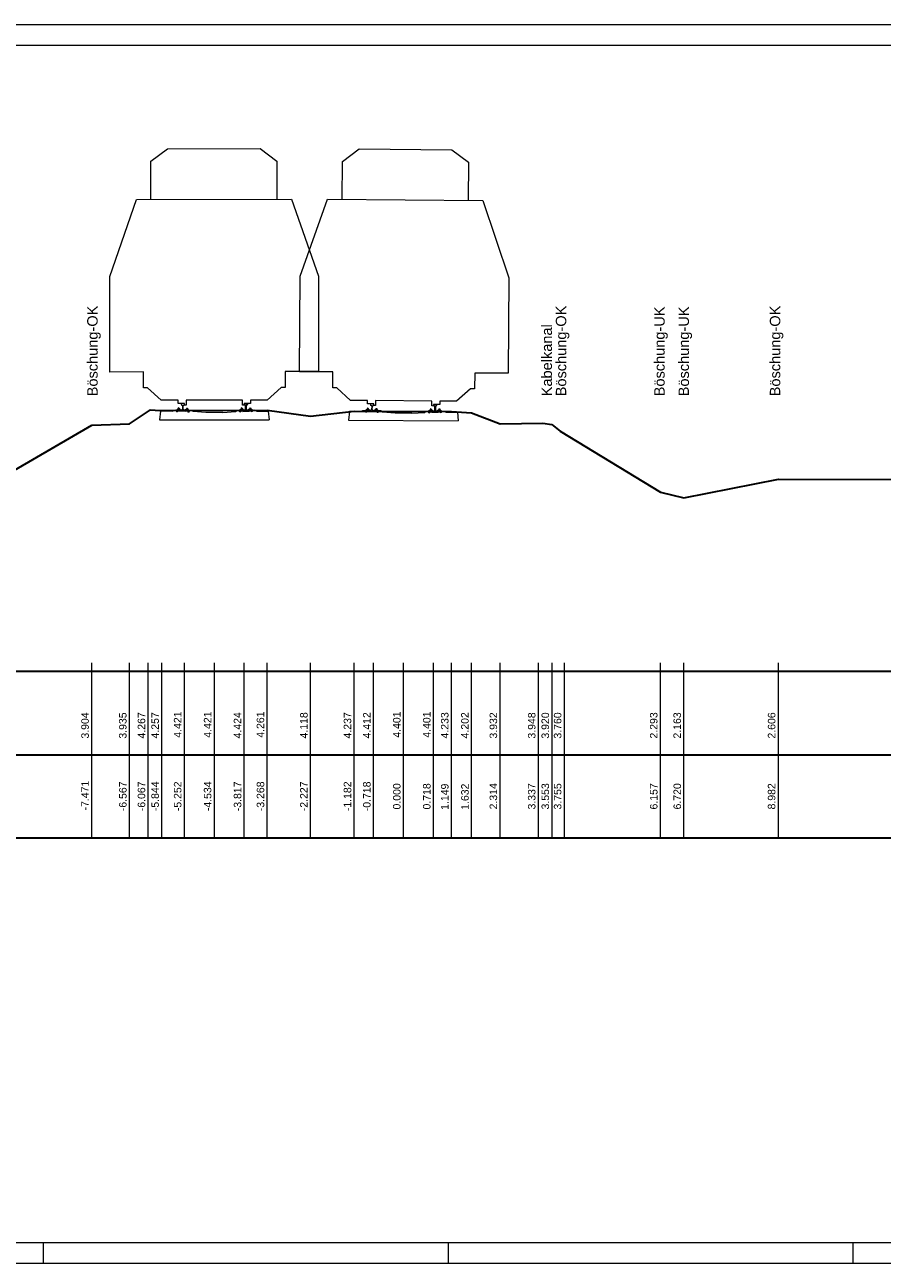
# Model space of a CAD drawing. Header units: metres. Extents: x -29.6 to 54.5, y -16.2 to 30.
# Tile 2 of 4: x -9.1 to 11.5, y -16.2 to 13.5. Entities that reach past the tile are written whole.
import ezdxf

# ---------------------------------------------------------------- set-up
doc = ezdxf.new("R2010")
doc.units = ezdxf.units.M
doc.header["$LTSCALE"] = 1000
doc.linetypes.add('1', pattern=[0])
doc.layers.get('0').update_dxf_attribs({"linetype": 'ByLayer'})
for name, color, linetype, lineweight in [('007_Lichtraum_GC_Hauptgleise', 2, 'CONTINUOUS', 13), ('Beschriftung', 7, 'CONTINUOUS', 0), ('Blattrahmen', 7, 'CONTINUOUS', 0), ('Profil', 7, '1', 18), ('RAHMEN', 7, '1', 25)]:
    doc.layers.add(name, color=color, linetype=linetype, lineweight=lineweight)
doc.styles.add('0', font='arial.ttf')

# ---------------------------------------------------------------- blocks, each defined once
blk = doc.blocks.new('A$C6BC357A9_1-flat-1')
at = {"color": 1}
for p, q in [((-1.296, -0.512), (-1.318, -0.722)), ((-1.019, -0.514), (-1.296, -0.512)), ((-1.019, -0.514), (-0.978, -0.489)), ((-0.978, -0.489), (-0.927, -0.491)), ((-0.927, -0.491), (-0.923, -0.508)), ((-0.918, -0.486), (-0.923, -0.489)), ((-0.923, -0.489), (-0.919, -0.507)), ((-0.918, -0.486), (-0.915, -0.496)), ((-0.906, -0.484), (-0.911, -0.491)), ((-0.899, -0.478), (-0.906, -0.484)), ((-0.89, -0.473), (-0.899, -0.478)), ((-0.893, -0.492), (-0.898, -0.497)), ((-0.897, -0.498), (-0.868, -0.498)), ((-0.887, -0.488), (-0.893, -0.492)), ((-0.88, -0.47), (-0.89, -0.473)), ((-0.879, -0.484), (-0.887, -0.488)), ((-0.884, -0.466), (-0.84, -0.467)), ((-0.884, -0.466), (-0.884, -0.471)), ((-0.881, -0.463), (-0.883, -0.466)), ((-0.882, -0.506), (-0.883, -0.509)), ((-0.878, -0.46), (-0.881, -0.463)), ((-0.881, -0.506), (-0.839, -0.507)), ((-0.869, -0.467), (-0.88, -0.47)), ((-0.87, -0.482), (-0.879, -0.484)), ((-0.875, -0.458), (-0.878, -0.46)), ((-0.838, -0.51), (-0.877, -0.509)), ((-0.871, -0.457), (-0.875, -0.458)), ((-0.874, -0.483), (-0.874, -0.498)), ((-0.872, -0.44), (-0.873, -0.457)), ((-0.861, -0.435), (-0.872, -0.44)), ((-0.866, -0.456), (-0.871, -0.457)), ((-0.861, -0.482), (-0.87, -0.482)), ((-0.858, -0.467), (-0.869, -0.467)), ((-0.862, -0.455), (-0.866, -0.456)), ((-0.857, -0.456), (-0.862, -0.455)), ((-0.851, -0.441), (-0.861, -0.435)), ((-0.851, -0.482), (-0.861, -0.482)), ((-0.846, -0.468), (-0.858, -0.467)), ((-0.853, -0.457), (-0.857, -0.456)), ((-0.849, -0.458), (-0.853, -0.457)), ((-0.853, -0.499), (-0.849, -0.499)), ((-0.851, -0.441), (-0.85, -0.457)), ((-0.842, -0.484), (-0.851, -0.482)), ((-0.851, -0.482), (-0.851, -0.499)), ((-0.845, -0.461), (-0.849, -0.458)), ((-0.848, -0.491), (-0.849, -0.499)), ((-0.843, -0.486), (-0.848, -0.491)), ((-0.835, -0.47), (-0.846, -0.468)), ((-0.843, -0.463), (-0.845, -0.461)), ((-0.84, -0.466), (-0.843, -0.463)), ((-0.838, -0.492), (-0.843, -0.486)), ((-0.833, -0.486), (-0.842, -0.484)), ((-0.84, -0.466), (-0.84, -0.469)), ((-0.839, -0.507), (-0.838, -0.492)), ((-0.837, -0.504), (-0.838, -0.519)), ((-0.686, -0.515), (-0.838, -0.51)), ((-0.686, -0.524), (-0.838, -0.519)), ((-0.837, -0.494), (-0.837, -0.504)), ((-0.837, -0.504), (-0.762, -0.506)), ((-0.825, -0.474), (-0.835, -0.47)), ((-0.804, -0.493), (-0.835, -0.492)), ((-0.825, -0.49), (-0.833, -0.486)), ((-0.816, -0.479), (-0.825, -0.474)), ((-0.786, -0.49), (-0.804, -0.493)), ((-0.793, -0.341), (-0.795, -0.362)), ((-0.792, -0.367), (-0.772, -0.375)), ((-0.756, -0.334), (-0.788, -0.336)), ((-0.766, -0.384), (-0.769, -0.471)), ((-0.762, -0.506), (-0.686, -0.509)), ((-0.724, -0.338), (-0.756, -0.334)), ((-0.752, -0.471), (-0.75, -0.385)), ((-0.743, -0.376), (-0.723, -0.37)), ((-0.718, -0.496), (-0.737, -0.491)), ((-0.72, -0.365), (-0.72, -0.343)), ((-0.688, -0.497), (-0.718, -0.496)), ((-0.703, -0.483), (-0.694, -0.479)), ((-0.695, -0.495), (-0.687, -0.491)), ((-0.694, -0.479), (-0.684, -0.475)), ((-0.687, -0.491), (-0.678, -0.489)), ((-0.686, -0.509), (-0.686, -0.499)), ((-0.686, -0.509), (-0.686, -0.524)), ((-0.645, -0.516), (-0.686, -0.515)), ((-0.684, -0.475), (-0.672, -0.473)), ((-0.684, -0.497), (-0.679, -0.491)), ((-0.684, -0.512), (-0.684, -0.497)), ((-0.642, -0.513), (-0.684, -0.512)), ((-0.635, -0.474), (-0.679, -0.472)), ((-0.679, -0.472), (-0.679, -0.474)), ((-0.679, -0.491), (-0.674, -0.497)), ((-0.678, -0.472), (-0.676, -0.469)), ((-0.678, -0.489), (-0.668, -0.488)), ((-0.676, -0.469), (-0.673, -0.466)), ((-0.674, -0.497), (-0.674, -0.504)), ((-0.666, -0.505), (-0.674, -0.504)), ((-0.673, -0.466), (-0.669, -0.464)), ((-0.672, -0.473), (-0.661, -0.473)), ((-0.669, -0.488), (-0.67, -0.505)), ((-0.669, -0.464), (-0.665, -0.463)), ((-0.667, -0.447), (-0.668, -0.463)), ((-0.668, -0.488), (-0.659, -0.488)), ((-0.667, -0.447), (-0.656, -0.442)), ((-0.665, -0.463), (-0.661, -0.462)), ((-0.661, -0.462), (-0.656, -0.462)), ((-0.661, -0.473), (-0.649, -0.474)), ((-0.659, -0.488), (-0.649, -0.489)), ((-0.656, -0.442), (-0.646, -0.447)), ((-0.656, -0.462), (-0.652, -0.462)), ((-0.652, -0.462), (-0.648, -0.464)), ((-0.626, -0.506), (-0.651, -0.505)), ((-0.649, -0.474), (-0.639, -0.477)), ((-0.649, -0.489), (-0.641, -0.492)), ((-0.648, -0.464), (-0.644, -0.465)), ((-0.646, -0.49), (-0.647, -0.505)), ((-0.646, -0.447), (-0.645, -0.465)), ((-0.642, -0.513), (-0.645, -0.516)), ((-0.644, -0.465), (-0.64, -0.468)), ((-0.642, -0.513), (-0.641, -0.516)), ((-0.641, -0.492), (-0.633, -0.495)), ((-0.64, -0.468), (-0.637, -0.471)), ((-0.639, -0.477), (-0.629, -0.481)), ((-0.637, -0.471), (-0.635, -0.474)), ((-0.635, -0.474), (-0.635, -0.478)), ((-0.633, -0.495), (-0.627, -0.5)), ((-0.629, -0.481), (-0.62, -0.486)), ((-0.627, -0.5), (-0.622, -0.505)), ((-0.62, -0.486), (-0.614, -0.493)), ((-0.614, -0.493), (-0.609, -0.5)), ((-0.604, -0.495), (-0.608, -0.506)), ((-0.599, -0.5), (-0.605, -0.517)), ((-0.604, -0.495), (-0.599, -0.5)), ((-0.595, -0.501), (-0.599, -0.516)), ((-0.544, -0.503), (-0.595, -0.501)), ((-0.508, -0.528), (-0.544, -0.503)), ((-0.205, -0.556), (-0.508, -0.528)), ((0.199, -0.559), (-0.205, -0.556)), ((0.197, -0.559), (0.501, -0.536)), ((0.501, -0.536), (0.537, -0.511)), ((0.537, -0.511), (0.588, -0.511)), ((0.588, -0.511), (0.592, -0.526)), ((0.597, -0.505), (0.591, -0.509)), ((0.591, -0.509), (0.597, -0.526)), ((0.597, -0.505), (0.6, -0.515)), ((0.607, -0.502), (0.602, -0.509)), ((0.613, -0.496), (0.607, -0.502)), ((0.622, -0.491), (0.613, -0.496)), ((0.62, -0.51), (0.615, -0.515)), ((0.618, -0.516), (0.644, -0.515)), ((0.626, -0.505), (0.62, -0.51)), ((0.632, -0.487), (0.622, -0.491)), ((0.634, -0.502), (0.626, -0.505)), ((0.628, -0.484), (0.672, -0.482)), ((0.628, -0.484), (0.628, -0.488)), ((0.631, -0.48), (0.629, -0.484)), ((0.633, -0.478), (0.631, -0.48)), ((0.643, -0.484), (0.632, -0.487)), ((0.637, -0.475), (0.633, -0.478)), ((0.642, -0.499), (0.634, -0.502)), ((0.634, -0.523), (0.677, -0.522)), ((0.634, -0.523), (0.634, -0.526)), ((0.634, -0.523), (0.637, -0.526)), ((0.641, -0.473), (0.637, -0.475)), ((0.637, -0.526), (0.679, -0.525)), ((0.65, -0.452), (0.639, -0.457)), ((0.639, -0.457), (0.639, -0.474)), ((0.639, -0.5), (0.639, -0.515)), ((0.645, -0.472), (0.641, -0.473)), ((0.652, -0.498), (0.642, -0.499)), ((0.654, -0.483), (0.643, -0.484)), ((0.65, -0.472), (0.645, -0.472)), ((0.66, -0.457), (0.65, -0.452)), ((0.654, -0.472), (0.65, -0.472)), ((0.661, -0.498), (0.652, -0.498)), ((0.659, -0.473), (0.654, -0.472)), ((0.666, -0.484), (0.654, -0.483)), ((0.658, -0.515), (0.667, -0.515)), ((0.663, -0.474), (0.659, -0.473)), ((0.66, -0.457), (0.661, -0.473)), ((0.671, -0.499), (0.661, -0.498)), ((0.662, -0.498), (0.663, -0.515)), ((0.666, -0.476), (0.663, -0.474)), ((0.669, -0.479), (0.666, -0.476)), ((0.677, -0.486), (0.666, -0.484)), ((0.672, -0.501), (0.667, -0.507)), ((0.667, -0.507), (0.667, -0.515)), ((0.672, -0.482), (0.669, -0.479)), ((0.68, -0.502), (0.671, -0.499)), ((0.672, -0.482), (0.672, -0.485)), ((0.677, -0.507), (0.672, -0.501)), ((0.687, -0.489), (0.677, -0.486)), ((0.677, -0.522), (0.677, -0.507)), ((0.679, -0.519), (0.679, -0.51)), ((0.754, -0.518), (0.679, -0.519)), ((0.679, -0.519), (0.679, -0.534)), ((0.679, -0.525), (0.83, -0.523)), ((0.679, -0.534), (0.83, -0.532)), ((0.688, -0.506), (0.68, -0.502)), ((0.681, -0.507), (0.711, -0.507)), ((0.696, -0.494), (0.687, -0.489)), ((0.711, -0.507), (0.73, -0.502)), ((0.715, -0.376), (0.715, -0.354)), ((0.737, -0.387), (0.718, -0.381)), ((0.72, -0.349), (0.752, -0.346)), ((0.746, -0.483), (0.744, -0.396)), ((0.752, -0.346), (0.784, -0.348)), ((0.83, -0.517), (0.754, -0.518)), ((0.761, -0.396), (0.762, -0.482)), ((0.786, -0.379), (0.767, -0.387)), ((0.779, -0.502), (0.797, -0.505)), ((0.788, -0.353), (0.789, -0.374)), ((0.797, -0.505), (0.828, -0.505)), ((0.811, -0.492), (0.82, -0.487)), ((0.82, -0.487), (0.83, -0.483)), ((0.82, -0.503), (0.828, -0.499)), ((0.828, -0.499), (0.837, -0.496)), ((0.83, -0.483), (0.842, -0.481)), ((0.83, -0.507), (0.83, -0.517)), ((0.83, -0.517), (0.83, -0.532)), ((0.83, -0.523), (0.87, -0.522)), ((0.831, -0.505), (0.836, -0.499)), ((0.832, -0.52), (0.831, -0.505)), ((0.874, -0.519), (0.832, -0.52)), ((0.879, -0.479), (0.835, -0.479)), ((0.835, -0.479), (0.835, -0.482)), ((0.836, -0.479), (0.838, -0.476)), ((0.836, -0.499), (0.841, -0.504)), ((0.837, -0.496), (0.846, -0.495)), ((0.838, -0.476), (0.841, -0.473)), ((0.841, -0.473), (0.844, -0.471)), ((0.841, -0.504), (0.841, -0.512)), ((0.846, -0.512), (0.841, -0.512)), ((0.842, -0.481), (0.853, -0.48)), ((0.844, -0.471), (0.848, -0.469)), ((0.846, -0.454), (0.856, -0.448)), ((0.846, -0.454), (0.846, -0.47)), ((0.846, -0.495), (0.856, -0.494)), ((0.846, -0.495), (0.846, -0.512)), ((0.848, -0.469), (0.852, -0.468)), ((0.852, -0.468), (0.857, -0.468)), ((0.853, -0.48), (0.865, -0.48)), ((0.856, -0.448), (0.867, -0.453)), ((0.856, -0.494), (0.865, -0.495)), ((0.857, -0.468), (0.861, -0.469)), ((0.861, -0.469), (0.866, -0.47)), ((0.89, -0.511), (0.861, -0.512)), ((0.865, -0.48), (0.875, -0.483)), ((0.865, -0.495), (0.874, -0.497)), ((0.866, -0.47), (0.87, -0.471)), ((0.867, -0.453), (0.868, -0.471)), ((0.869, -0.496), (0.869, -0.511)), ((0.87, -0.471), (0.873, -0.473)), ((0.873, -0.473), (0.876, -0.476)), ((0.874, -0.497), (0.882, -0.501)), ((0.874, -0.519), (0.875, -0.522)), ((0.875, -0.483), (0.885, -0.486)), ((0.876, -0.476), (0.879, -0.479)), ((0.879, -0.479), (0.879, -0.484)), ((0.882, -0.501), (0.888, -0.505)), ((0.885, -0.486), (0.894, -0.491)), ((0.888, -0.505), (0.893, -0.51)), ((0.894, -0.491), (0.901, -0.497)), ((0.901, -0.497), (0.906, -0.504)), ((0.911, -0.5), (0.908, -0.51)), ((0.911, -0.5), (0.916, -0.503)), ((0.916, -0.503), (0.911, -0.521)), ((0.915, -0.522), (0.92, -0.505)), ((0.92, -0.505), (0.946, -0.505)), ((0.946, -0.505), (1.016, -0.53)), ((1.016, -0.53), (1.289, -0.532)), ((1.289, -0.532), (1.307, -0.743)), ((-1.318, -0.722), (1.307, -0.743))]:
    blk.add_line(p, q, dxfattribs=at)
for centre, radius, start, end in [((-0.9, -0.504), 0.0232, 191.4078, 347.712), ((-0.906, -0.49), 0.0111, 210.9342, 319.7906), ((-0.79, -0.363), 0.00511, 175.2603, 248.4831), ((-0.789, -0.47), 0.0202, 280.4089, 358.1717), ((-0.732, -0.472), 0.0202, 178.1714, 255.8791), ((-0.622, -0.512), 0.0232, 191.4102, 347.7122), ((0.614, -0.521), 0.0232, 191.4077, 347.7096), ((0.61, -0.509), 0.0111, 213.5908, 322.4524), ((0.725, -0.483), 0.0202, 283.2406, 0.9483), ((0.734, -0.397), 0.0101, 0.947, 70.4563), ((0.771, -0.396), 0.0101, 111.4918, 180.9474), ((0.854, -0.514), 0.00743, 14.0533, 166.7761), ((0.892, -0.517), 0.0232, 191.4078, 347.712), ((0.898, -0.504), 0.0111, 219.3293, 328.1856)]:
    blk.add_arc(centre, radius, start, end, dxfattribs=at)
for centre, major_axis, start_param, end_param in [((-0.9, -0.504), (0.0133, 0.013), 2.516861, 5.244827), ((-0.861, -0.5), (-0.00522, 0.0053), 4.150108, 6.815623), ((-0.788, -0.341), (0.0036, 0.00354), 0.847022, 2.293654), ((-0.776, -0.384), (-0.00709, 0.0072), 3.902774, 5.114999), ((-0.739, -0.385), (-0.00709, 0.0072), 5.831204, 7.044371), ((-0.725, -0.343), (0.00365, 0.00359), 5.507164, 6.955984), ((-0.725, -0.365), (-0.00347, 0.00353), 2.681061, 3.936367), ((-0.659, -0.507), (0.0053, 0.00522), 5.704611, 8.370118), ((-0.623, -0.513), (0.0133, 0.013), 2.563019, 5.291003), ((-0.617, -0.5), (0.00794, 0.00782), 3.003841, 4.903835), ((0.615, -0.522), (-0.013, 0.0133), 0.992179, 3.720163), ((0.651, -0.517), (-0.00522, 0.0053), 4.196248, 6.861755), ((0.72, -0.354), (-0.00348, 0.00354), 5.60972, 7.054445), ((0.72, -0.376), (-0.00348, 0.00354), 0.77126, 2.034502), ((0.782, -0.482), (-0.0142, 0.0144), 0.809626, 2.166841), ((0.783, -0.353), (0.0036, 0.00354), 5.560324, 7.006954), ((0.785, -0.375), (0.0034, 0.00335), 4.294888, 5.563206), ((0.893, -0.518), (0.0133, 0.013), 2.609152, 5.337118)]:
    blk.add_ellipse(centre, major_axis=major_axis, ratio=1, start_param=start_param, end_param=end_param, dxfattribs=at)
for centre, major_axis in [((-0.905, -0.495), (-0.00499, 0.00507)), ((-0.821, -0.485), (-0.00499, 0.00507)), ((-0.699, -0.489), (-0.00499, 0.00507)), ((-0.616, -0.503), (0.00507, 0.00499)), ((0.608, -0.513), (-0.00499, 0.00507)), ((0.692, -0.5), (-0.00499, 0.00507)), ((0.816, -0.498), (0.00507, 0.00499)), ((0.9, -0.508), (0.00507, 0.00499))]:
    blk.add_ellipse(centre, major_axis=major_axis, ratio=1, dxfattribs=at)
blk = doc.blocks.new('Gleis-flat-1')
blk.add_blockref('A$C6BC357A9_1-flat-1', (0.002, 0.34))
blk = doc.blocks.new('A$C23F1696D_1-flat-1')
at = {"layer": '007_Lichtraum_GC_Hauptgleise', "ltscale": 0.25, "flags": 128}
blk.add_lwpolyline([(-0.409, -1.209), (-0.402, -0.297), (0, 0), (2.22, -0.017), (2.618, -0.32), (2.611, -1.232)], dxfattribs=at)
blk.add_lwpolyline([(-1.431, -5.341), (-1.413, -3.051), (-0.759, -1.206), (2.961, -1.235), (3.586, -3.09), (3.569, -5.38), (2.769, -5.373), (2.766, -5.753), (2.666, -5.753), (2.333, -6.05), (1.93, -6.047), (1.929, -6.127), (1.779, -6.126), (1.779, -6.164), (1.738, -6.163), (1.739, -6.046), (0.388, -6.035), (0.388, -6.153), (0.347, -6.153), (0.347, -6.115), (0.197, -6.114), (0.197, -6.034), (-0.211, -6.031), (-0.534, -5.728), (-0.634, -5.727), (-0.631, -5.347), (-1.431, -5.341)], close=True, dxfattribs=at)
blk = doc.blocks.new('LRP-flat-1')
blk.add_blockref('A$C23F1696D_1-flat-1', (-1.063, 6.12))
blk = doc.blocks.new('A$C6BC357A9_1-flat-2')
at = {"color": 1}
for p, q in [((-1.291, -0.525), (-1.311, -0.735)), ((-1.014, -0.524), (-1.291, -0.525)), ((-1.014, -0.524), (-0.973, -0.499)), ((-0.973, -0.499), (-0.923, -0.5)), ((-0.923, -0.5), (-0.918, -0.517)), ((-0.913, -0.494), (-0.919, -0.498)), ((-0.919, -0.498), (-0.914, -0.515)), ((-0.913, -0.494), (-0.91, -0.505)), ((-0.901, -0.493), (-0.906, -0.5)), ((-0.894, -0.487), (-0.901, -0.493)), ((-0.886, -0.482), (-0.894, -0.487)), ((-0.888, -0.501), (-0.893, -0.506)), ((-0.892, -0.506), (-0.863, -0.507)), ((-0.882, -0.496), (-0.888, -0.501)), ((-0.876, -0.478), (-0.886, -0.482)), ((-0.874, -0.493), (-0.882, -0.496)), ((-0.877, -0.472), (-0.879, -0.475)), ((-0.879, -0.475), (-0.836, -0.475)), ((-0.879, -0.475), (-0.879, -0.479)), ((-0.877, -0.514), (-0.878, -0.517)), ((-0.874, -0.469), (-0.877, -0.472)), ((-0.877, -0.514), (-0.834, -0.515)), ((-0.865, -0.476), (-0.876, -0.478)), ((-0.87, -0.467), (-0.874, -0.469)), ((-0.865, -0.491), (-0.874, -0.493)), ((-0.833, -0.518), (-0.872, -0.517)), ((-0.866, -0.465), (-0.87, -0.467)), ((-0.869, -0.492), (-0.869, -0.507)), ((-0.867, -0.448), (-0.868, -0.466)), ((-0.856, -0.444), (-0.867, -0.448)), ((-0.862, -0.464), (-0.866, -0.465)), ((-0.853, -0.475), (-0.865, -0.476)), ((-0.856, -0.49), (-0.865, -0.491)), ((-0.857, -0.464), (-0.862, -0.464)), ((-0.853, -0.464), (-0.857, -0.464)), ((-0.846, -0.449), (-0.856, -0.444)), ((-0.847, -0.49), (-0.856, -0.49)), ((-0.848, -0.465), (-0.853, -0.464)), ((-0.842, -0.476), (-0.853, -0.475)), ((-0.849, -0.507), (-0.844, -0.507)), ((-0.844, -0.467), (-0.848, -0.465)), ((-0.837, -0.492), (-0.847, -0.49)), ((-0.846, -0.449), (-0.846, -0.466)), ((-0.846, -0.49), (-0.846, -0.507)), ((-0.841, -0.469), (-0.844, -0.467)), ((-0.843, -0.5), (-0.844, -0.507)), ((-0.838, -0.494), (-0.843, -0.5)), ((-0.831, -0.478), (-0.842, -0.476)), ((-0.838, -0.471), (-0.841, -0.469)), ((-0.836, -0.475), (-0.838, -0.471)), ((-0.833, -0.5), (-0.838, -0.494)), ((-0.828, -0.495), (-0.837, -0.492)), ((-0.836, -0.474), (-0.836, -0.477)), ((-0.834, -0.515), (-0.833, -0.5)), ((-0.832, -0.512), (-0.833, -0.527)), ((-0.681, -0.521), (-0.833, -0.518)), ((-0.681, -0.53), (-0.833, -0.527)), ((-0.832, -0.502), (-0.832, -0.512)), ((-0.832, -0.512), (-0.757, -0.514)), ((-0.821, -0.482), (-0.831, -0.478)), ((-0.799, -0.501), (-0.83, -0.5)), ((-0.82, -0.498), (-0.828, -0.495)), ((-0.812, -0.487), (-0.821, -0.482)), ((-0.781, -0.497), (-0.799, -0.501)), ((-0.79, -0.349), (-0.791, -0.37)), ((-0.788, -0.375), (-0.769, -0.382)), ((-0.753, -0.342), (-0.785, -0.344)), ((-0.762, -0.392), (-0.764, -0.478)), ((-0.757, -0.514), (-0.681, -0.515)), ((-0.721, -0.345), (-0.753, -0.342)), ((-0.748, -0.478), (-0.746, -0.392)), ((-0.739, -0.383), (-0.72, -0.377)), ((-0.714, -0.503), (-0.732, -0.498)), ((-0.716, -0.372), (-0.716, -0.35)), ((-0.683, -0.503), (-0.714, -0.503)), ((-0.698, -0.49), (-0.689, -0.485)), ((-0.69, -0.502), (-0.682, -0.498)), ((-0.689, -0.485), (-0.679, -0.482)), ((-0.682, -0.498), (-0.673, -0.496)), ((-0.681, -0.515), (-0.681, -0.506)), ((-0.681, -0.515), (-0.681, -0.53)), ((-0.64, -0.522), (-0.681, -0.521)), ((-0.679, -0.482), (-0.668, -0.48)), ((-0.679, -0.503), (-0.674, -0.498)), ((-0.679, -0.518), (-0.679, -0.503)), ((-0.637, -0.519), (-0.679, -0.518)), ((-0.674, -0.478), (-0.671, -0.475)), ((-0.631, -0.48), (-0.674, -0.478)), ((-0.674, -0.478), (-0.674, -0.481)), ((-0.674, -0.498), (-0.669, -0.503)), ((-0.673, -0.496), (-0.663, -0.494)), ((-0.671, -0.475), (-0.668, -0.473)), ((-0.669, -0.503), (-0.669, -0.511)), ((-0.661, -0.511), (-0.669, -0.511)), ((-0.668, -0.473), (-0.665, -0.471)), ((-0.668, -0.48), (-0.656, -0.48)), ((-0.665, -0.471), (-0.661, -0.469)), ((-0.664, -0.495), (-0.665, -0.511)), ((-0.662, -0.453), (-0.663, -0.47)), ((-0.663, -0.494), (-0.654, -0.494)), ((-0.662, -0.453), (-0.652, -0.448)), ((-0.661, -0.469), (-0.656, -0.468)), ((-0.656, -0.468), (-0.652, -0.468)), ((-0.656, -0.48), (-0.645, -0.481)), ((-0.654, -0.494), (-0.645, -0.496)), ((-0.652, -0.448), (-0.641, -0.453)), ((-0.652, -0.468), (-0.647, -0.469)), ((-0.647, -0.469), (-0.643, -0.47)), ((-0.621, -0.512), (-0.646, -0.512)), ((-0.645, -0.481), (-0.634, -0.483)), ((-0.645, -0.496), (-0.636, -0.498)), ((-0.643, -0.47), (-0.639, -0.472)), ((-0.641, -0.497), (-0.642, -0.512)), ((-0.641, -0.453), (-0.641, -0.471)), ((-0.637, -0.519), (-0.64, -0.522)), ((-0.639, -0.472), (-0.636, -0.474)), ((-0.637, -0.519), (-0.636, -0.523)), ((-0.636, -0.474), (-0.633, -0.477)), ((-0.636, -0.498), (-0.629, -0.502)), ((-0.634, -0.483), (-0.624, -0.487)), ((-0.633, -0.477), (-0.631, -0.48)), ((-0.631, -0.48), (-0.631, -0.484)), ((-0.629, -0.502), (-0.622, -0.506)), ((-0.624, -0.487), (-0.616, -0.492)), ((-0.622, -0.506), (-0.617, -0.511)), ((-0.616, -0.492), (-0.609, -0.499)), ((-0.609, -0.499), (-0.604, -0.506)), ((-0.599, -0.501), (-0.603, -0.512)), ((-0.594, -0.505), (-0.6, -0.522)), ((-0.599, -0.501), (-0.594, -0.505)), ((-0.59, -0.507), (-0.594, -0.522)), ((-0.539, -0.508), (-0.59, -0.507)), ((-0.503, -0.533), (-0.539, -0.508)), ((-0.2, -0.558), (-0.503, -0.533)), ((0.204, -0.557), (-0.2, -0.558)), ((0.203, -0.557), (0.506, -0.531)), ((0.506, -0.531), (0.542, -0.506)), ((0.542, -0.506), (0.593, -0.505)), ((0.593, -0.505), (0.597, -0.52)), ((0.602, -0.499), (0.596, -0.503)), ((0.596, -0.503), (0.602, -0.52)), ((0.602, -0.499), (0.605, -0.509)), ((0.612, -0.496), (0.607, -0.503)), ((0.618, -0.49), (0.612, -0.496)), ((0.627, -0.485), (0.618, -0.49)), ((0.625, -0.503), (0.62, -0.509)), ((0.623, -0.51), (0.649, -0.509)), ((0.631, -0.499), (0.625, -0.503)), ((0.636, -0.481), (0.627, -0.485)), ((0.639, -0.495), (0.631, -0.499)), ((0.635, -0.474), (0.633, -0.477)), ((0.633, -0.477), (0.677, -0.476)), ((0.633, -0.477), (0.633, -0.482)), ((0.638, -0.471), (0.635, -0.474)), ((0.647, -0.478), (0.636, -0.481)), ((0.642, -0.469), (0.638, -0.471)), ((0.647, -0.493), (0.639, -0.495)), ((0.64, -0.517), (0.639, -0.52)), ((0.64, -0.517), (0.682, -0.516)), ((0.64, -0.517), (0.642, -0.52)), ((0.646, -0.467), (0.642, -0.469)), ((0.642, -0.52), (0.684, -0.519)), ((0.644, -0.45), (0.643, -0.468)), ((0.655, -0.445), (0.644, -0.45)), ((0.644, -0.494), (0.644, -0.509)), ((0.65, -0.466), (0.646, -0.467)), ((0.659, -0.477), (0.647, -0.478)), ((0.657, -0.492), (0.647, -0.493)), ((0.654, -0.465), (0.65, -0.466)), ((0.659, -0.466), (0.654, -0.465)), ((0.665, -0.45), (0.655, -0.445)), ((0.666, -0.492), (0.657, -0.492)), ((0.663, -0.466), (0.659, -0.466)), ((0.67, -0.477), (0.659, -0.477)), ((0.667, -0.468), (0.663, -0.466)), ((0.663, -0.509), (0.672, -0.508)), ((0.665, -0.45), (0.666, -0.467)), ((0.675, -0.493), (0.666, -0.492)), ((0.671, -0.47), (0.667, -0.468)), ((0.667, -0.492), (0.667, -0.508)), ((0.681, -0.479), (0.67, -0.477)), ((0.674, -0.473), (0.671, -0.47)), ((0.677, -0.495), (0.672, -0.501)), ((0.672, -0.501), (0.672, -0.508)), ((0.676, -0.476), (0.674, -0.473)), ((0.684, -0.495), (0.675, -0.493)), ((0.677, -0.476), (0.677, -0.478)), ((0.682, -0.501), (0.677, -0.495)), ((0.692, -0.483), (0.681, -0.479)), ((0.682, -0.516), (0.682, -0.501)), ((0.693, -0.499), (0.684, -0.495)), ((0.684, -0.512), (0.684, -0.503)), ((0.759, -0.511), (0.684, -0.512)), ((0.684, -0.512), (0.684, -0.528)), ((0.684, -0.519), (0.835, -0.514)), ((0.684, -0.528), (0.836, -0.523)), ((0.686, -0.501), (0.716, -0.5)), ((0.701, -0.487), (0.692, -0.483)), ((0.716, -0.5), (0.735, -0.495)), ((0.718, -0.369), (0.719, -0.347)), ((0.741, -0.38), (0.722, -0.374)), ((0.723, -0.342), (0.755, -0.339)), ((0.75, -0.475), (0.748, -0.389)), ((0.755, -0.339), (0.787, -0.34)), ((0.835, -0.508), (0.759, -0.511)), ((0.765, -0.389), (0.767, -0.475)), ((0.79, -0.372), (0.771, -0.379)), ((0.784, -0.494), (0.802, -0.497)), ((0.792, -0.345), (0.793, -0.367)), ((0.802, -0.497), (0.832, -0.496)), ((0.816, -0.484), (0.825, -0.479)), ((0.825, -0.479), (0.835, -0.475)), ((0.825, -0.495), (0.833, -0.491)), ((0.833, -0.491), (0.842, -0.488)), ((0.835, -0.475), (0.846, -0.472)), ((0.835, -0.499), (0.835, -0.508)), ((0.835, -0.508), (0.836, -0.523)), ((0.835, -0.514), (0.875, -0.513)), ((0.836, -0.496), (0.841, -0.49)), ((0.837, -0.511), (0.836, -0.496)), ((0.879, -0.511), (0.837, -0.511)), ((0.84, -0.471), (0.842, -0.468)), ((0.883, -0.471), (0.84, -0.471)), ((0.84, -0.471), (0.84, -0.473)), ((0.841, -0.49), (0.846, -0.496)), ((0.842, -0.468), (0.845, -0.465)), ((0.842, -0.488), (0.851, -0.487)), ((0.845, -0.465), (0.849, -0.463)), ((0.846, -0.472), (0.858, -0.471)), ((0.846, -0.496), (0.846, -0.504)), ((0.851, -0.503), (0.846, -0.504)), ((0.849, -0.463), (0.853, -0.461)), ((0.85, -0.445), (0.86, -0.44)), ((0.85, -0.445), (0.85, -0.462)), ((0.85, -0.487), (0.851, -0.503)), ((0.851, -0.487), (0.861, -0.486)), ((0.853, -0.461), (0.857, -0.46)), ((0.857, -0.46), (0.861, -0.46)), ((0.858, -0.471), (0.869, -0.472)), ((0.86, -0.44), (0.871, -0.444)), ((0.861, -0.46), (0.866, -0.46)), ((0.861, -0.486), (0.87, -0.487)), ((0.866, -0.46), (0.87, -0.461)), ((0.895, -0.502), (0.866, -0.503)), ((0.869, -0.472), (0.88, -0.474)), ((0.87, -0.461), (0.874, -0.463)), ((0.87, -0.487), (0.879, -0.489)), ((0.871, -0.444), (0.873, -0.462)), ((0.874, -0.463), (0.878, -0.465)), ((0.874, -0.488), (0.874, -0.503)), ((0.878, -0.465), (0.881, -0.468)), ((0.879, -0.489), (0.886, -0.492)), ((0.879, -0.51), (0.88, -0.514)), ((0.88, -0.474), (0.89, -0.478)), ((0.881, -0.468), (0.883, -0.471)), ((0.883, -0.471), (0.884, -0.475)), ((0.886, -0.492), (0.893, -0.496)), ((0.89, -0.478), (0.899, -0.482)), ((0.893, -0.496), (0.898, -0.501)), ((0.899, -0.482), (0.906, -0.488)), ((0.906, -0.488), (0.911, -0.495)), ((0.916, -0.491), (0.913, -0.501)), ((0.916, -0.491), (0.921, -0.494)), ((0.921, -0.494), (0.916, -0.512)), ((0.92, -0.513), (0.925, -0.496)), ((0.925, -0.496), (0.95, -0.495)), ((0.95, -0.495), (1.021, -0.52)), ((1.021, -0.52), (1.294, -0.52)), ((1.294, -0.52), (1.315, -0.73)), ((-1.311, -0.735), (1.315, -0.73))]:
    blk.add_line(p, q, dxfattribs=at)
for centre, radius, start, end in [((-0.895, -0.512), 0.0232, 191.9665, 348.2707), ((-0.901, -0.499), 0.0111, 211.4929, 320.3493), ((-0.786, -0.37), 0.00511, 175.819, 249.0418), ((-0.785, -0.478), 0.0202, 280.9676, 358.7304), ((-0.728, -0.479), 0.0202, 178.7302, 256.4378), ((-0.617, -0.518), 0.0232, 191.9689, 348.2709), ((0.62, -0.515), 0.0232, 191.9664, 348.2683), ((0.615, -0.503), 0.0111, 214.1495, 323.0111), ((0.73, -0.476), 0.0202, 283.7993, 1.507), ((0.738, -0.389), 0.0101, 1.5058, 71.0151), ((0.775, -0.389), 0.0101, 112.0506, 181.5061), ((0.859, -0.505), 0.00743, 14.612, 167.3348), ((0.897, -0.509), 0.0232, 191.9665, 348.2707), ((0.903, -0.495), 0.0111, 219.888, 328.7443)]:
    blk.add_arc(centre, radius, start, end, dxfattribs=at)
for centre, major_axis, start_param, end_param in [((-0.895, -0.513), (0.0131, 0.0132), 2.516861, 5.244827), ((-0.856, -0.509), (-0.00527, 0.00525), 4.150108, 6.815623), ((-0.785, -0.349), (0.00356, 0.00358), 0.847022, 2.293654), ((-0.773, -0.392), (-0.00716, 0.00713), 3.902774, 5.114999), ((-0.736, -0.393), (-0.00716, 0.00713), 5.831204, 7.044371), ((-0.722, -0.35), (0.00361, 0.00363), 5.507164, 6.955984), ((-0.721, -0.372), (-0.00351, 0.00349), 2.681061, 3.936367), ((-0.654, -0.513), (0.00525, 0.00527), 5.704611, 8.370118), ((-0.618, -0.519), (0.0131, 0.0132), 2.563019, 5.291003), ((-0.612, -0.506), (0.00787, 0.0079), 3.003841, 4.903835), ((0.62, -0.516), (-0.0132, 0.0131), 0.992179, 3.720163), ((0.656, -0.511), (-0.00527, 0.00525), 4.196248, 6.861755), ((0.723, -0.369), (-0.00352, 0.0035), 0.77126, 2.034502), ((0.724, -0.347), (-0.00352, 0.0035), 5.60972, 7.054445), ((0.787, -0.474), (-0.0143, 0.0143), 0.809626, 2.166841), ((0.787, -0.346), (0.00356, 0.00358), 5.560324, 7.006954), ((0.788, -0.367), (0.00337, 0.00339), 4.294888, 5.563206), ((0.898, -0.509), (0.0131, 0.0132), 2.609152, 5.337118)]:
    blk.add_ellipse(centre, major_axis=major_axis, ratio=1, start_param=start_param, end_param=end_param, dxfattribs=at)
for centre, major_axis in [((-0.9, -0.503), (-0.00504, 0.00502)), ((-0.816, -0.493), (-0.00504, 0.00502)), ((-0.694, -0.496), (-0.00504, 0.00502)), ((-0.611, -0.509), (0.00502, 0.00504)), ((0.613, -0.507), (-0.00504, 0.00502)), ((0.697, -0.493), (-0.00504, 0.00502)), ((0.821, -0.49), (0.00502, 0.00504)), ((0.905, -0.499), (0.00502, 0.00504))]:
    blk.add_ellipse(centre, major_axis=major_axis, ratio=1, dxfattribs=at)
blk = doc.blocks.new('Gleis-flat-2')
blk.add_blockref('A$C6BC357A9_1-flat-2', (-0.001, 0.34))
blk = doc.blocks.new('A$C23F1696D_1-flat-2')
at = {"layer": '007_Lichtraum_GC_Hauptgleise', "ltscale": 0.25, "flags": 128}
blk.add_lwpolyline([(-0.397, -1.213), (-0.399, -0.301), (0, 0), (2.22, 0.005), (2.621, -0.295), (2.623, -1.207)], dxfattribs=at)
blk.add_lwpolyline([(-1.379, -5.355), (-1.384, -3.065), (-0.747, -1.214), (2.973, -1.206), (3.616, -3.055), (3.621, -5.345), (2.821, -5.346), (2.822, -5.726), (2.722, -5.726), (2.392, -6.027), (1.989, -6.028), (1.989, -6.108), (1.839, -6.108), (1.839, -6.146), (1.798, -6.146), (1.798, -6.028), (0.447, -6.031), (0.448, -6.149), (0.407, -6.149), (0.406, -6.111), (0.256, -6.111), (0.256, -6.031), (-0.152, -6.032), (-0.478, -5.733), (-0.578, -5.733), (-0.579, -5.353), (-1.379, -5.355)], close=True, dxfattribs=at)
blk = doc.blocks.new('LRP-flat-2')
blk.add_blockref('A$C23F1696D_1-flat-2', (-1.123, 6.11))

msp = doc.modelspace()

# ---------------------------------------------------------------- linework, layer by layer
at = {"layer": 'Blattrahmen', "color": 7, "linetype": 'Continuous', "lineweight": 0}
for p, q in [((54.474, 13.505), (-29.626, 13.505)), ((53.974, 13.005), (-26.626, 13.005)), ((-26.626, -15.695), (53.974, -15.695)), ((-8.626, -16.195), (-8.626, -15.695)), ((1.074, -16.195), (1.074, -15.695)), ((10.774, -16.195), (10.774, -15.695)), ((-29.626, -16.195), (54.474, -16.195))]:
    msp.add_line(p, q, dxfattribs=at)
at = {"layer": 'Profil', "color": 253, "linetype": '1', "lineweight": 35, "ltscale": 0.0001}
for p, q in [((-6.567, 3.935), (-6.067, 4.267)), ((-6.067, 4.267), (-5.844, 4.257)), ((-5.844, 4.257), (-3.268, 4.261)), ((-3.268, 4.261), (-2.227, 4.118)), ((-2.227, 4.118), (-1.182, 4.237)), ((-1.182, 4.237), (1.149, 4.233)), ((1.149, 4.233), (1.632, 4.202)), ((1.632, 4.202), (2.314, 3.932)), ((-10.15, 2.348), (-7.471, 3.904)), ((-7.471, 3.904), (-6.567, 3.935)), ((2.314, 3.932), (3.337, 3.948)), ((3.337, 3.948), (3.553, 3.92)), ((3.553, 3.92), (3.755, 3.76)), ((3.755, 3.76), (6.157, 2.293)), ((6.72, 2.163), (8.982, 2.606)), ((8.982, 2.606), (12.424, 2.597)), ((6.157, 2.293), (6.72, 2.163))]:
    msp.add_line(p, q, dxfattribs=at)
at = {"layer": 'Profil', "color": 253, "linetype": '1', "lineweight": 18, "ltscale": 0.0001}
for p, q in [((-7.471, -2), (-7.471, -1.8)), ((-7.471, -4), (-7.471, -2)), ((-6.567, -2), (-6.567, -1.8)), ((-6.567, -4), (-6.567, -2)), ((-6.119, -2), (-6.119, -1.8)), ((-6.119, -4), (-6.119, -2)), ((-5.792, -2), (-5.792, -1.8)), ((-5.792, -4), (-5.792, -2)), ((-5.252, -2), (-5.252, -1.8)), ((-5.252, -4), (-5.252, -2)), ((-4.534, -2), (-4.534, -1.8)), ((-4.534, -4), (-4.534, -2)), ((-3.817, -2), (-3.817, -1.8)), ((-3.817, -4), (-3.817, -2)), ((-3.268, -2), (-3.268, -1.8)), ((-3.268, -4), (-3.268, -2)), ((-2.227, -2), (-2.227, -1.8)), ((-2.227, -4), (-2.227, -2)), ((-1.182, -2), (-1.182, -1.8)), ((-1.182, -4), (-1.182, -2)), ((-0.718, -2), (-0.718, -1.8)), ((-0.718, -4), (-0.718, -2)), ((0, -2), (0, -1.8)), ((0, -4), (0, -2)), ((0.718, -2), (0.718, -1.8)), ((0.718, -4), (0.718, -2)), ((1.149, -2), (1.149, -1.8)), ((1.149, -4), (1.149, -2)), ((1.632, -2), (1.632, -1.8)), ((1.632, -4), (1.632, -2)), ((2.314, -2), (2.314, -1.8)), ((2.314, -4), (2.314, -2)), ((3.233, -2), (3.233, -1.8)), ((3.233, -4), (3.233, -2)), ((3.558, -2), (3.558, -1.8)), ((3.558, -4), (3.558, -2)), ((3.854, -2), (3.854, -1.8)), ((3.854, -4), (3.854, -2)), ((6.157, -2), (6.157, -1.8)), ((6.157, -4), (6.157, -2)), ((6.72, -2), (6.72, -1.8)), ((6.72, -4), (6.72, -2)), ((8.982, -2), (8.982, -1.8)), ((8.982, -4), (8.982, -2)), ((-7.471, -6), (-7.471, -4)), ((-6.567, -6), (-6.567, -4)), ((-6.119, -6), (-6.119, -4)), ((-5.792, -6), (-5.792, -4)), ((-5.252, -6), (-5.252, -4)), ((-4.534, -6), (-4.534, -4)), ((-3.817, -6), (-3.817, -4)), ((-3.268, -6), (-3.268, -4)), ((-2.227, -6), (-2.227, -4)), ((-1.182, -6), (-1.182, -4)), ((-0.718, -6), (-0.718, -4)), ((0, -6), (0, -4)), ((0.718, -6), (0.718, -4)), ((1.149, -6), (1.149, -4)), ((1.632, -6), (1.632, -4)), ((2.314, -6), (2.314, -4)), ((3.233, -6), (3.233, -4)), ((3.558, -6), (3.558, -4)), ((3.854, -6), (3.854, -4)), ((6.157, -6), (6.157, -4)), ((6.72, -6), (6.72, -4)), ((8.982, -6), (8.982, -4))]:
    msp.add_line(p, q, dxfattribs=at)
at = {"layer": 'RAHMEN', "linetype": '1', "lineweight": 35, "ltscale": 0.0001}
for p, q in [((-24.141, -2), (38.489, -2)), ((-24.141, -4), (38.489, -4)), ((38.489, -6), (-24.141, -6))]:
    msp.add_line(p, q, dxfattribs=at)

# ---------------------------------------------------------------- block references
for name, p in [('LRP-flat-2', (-4.534, 4.422)), ('LRP-flat-1', (0, 4.406))]:
    msp.add_blockref(name, p)
at = {"layer": '007_Lichtraum_GC_Hauptgleise'}
for name, p in [('Gleis-flat-2', (-4.534, 4.422)), ('Gleis-flat-1', (0, 4.406))]:
    msp.add_blockref(name, p, dxfattribs=at)

# ---------------------------------------------------------------- texts
at = {"layer": 'Beschriftung', "color": 7, "linetype": 'Continuous', "style": '0'}
for s, p in [('Böschung-OK', (-7.331, 4.595)), ('Böschung-OK', (3.899, 4.595)), ('Böschung-UK', (6.258, 4.595)), ('Böschung-UK', (6.84, 4.595)), ('Böschung-OK', (9.028, 4.595)), ('Kabelkanal', (3.557, 4.595))]:
    msp.add_text(s, height=0.25, rotation=90, dxfattribs=at).set_placement(p)
at = {"layer": 'Profil', "linetype": 'Continuous', "style": '0'}
for s, p in [('3.904', (-7.543, -3.614)), ('3.935', (-6.639, -3.615)), ('4.267', (-6.191, -3.611)), ('4.257', (-5.864, -3.611)), ('4.421', (-5.324, -3.593)), ('4.421', (-4.606, -3.593)), ('4.424', (-3.889, -3.61)), ('4.261', (-3.34, -3.593)), ('4.118', (-2.299, -3.611)), ('4.237', (-1.254, -3.611)), ('4.412', (-0.79, -3.61)), ('4.401', (-0.072, -3.593)), ('4.401', (0.646, -3.593)), ('4.233', (1.077, -3.611)), ('4.202', (1.56, -3.61)), ('3.932', (2.242, -3.613)), ('3.948', (3.161, -3.614)), ('3.920', (3.486, -3.614)), ('3.760', (3.782, -3.614)), ('2.293', (6.085, -3.613)), ('2.163', (6.648, -3.613)), ('2.606', (8.91, -3.613)), ('-7.471', (-7.543, -5.337)), ('-6.567', (-6.638, -5.355)), ('-6.067', (-6.191, -5.355)), ('-5.844', (-5.864, -5.354)), ('-5.252', (-5.324, -5.354)), ('-4.534', (-4.606, -5.354)), ('-3.817', (-3.888, -5.355)), ('-3.268', (-3.339, -5.355)), ('-2.227', (-2.299, -5.355)), ('-1.182', (-1.254, -5.354)), ('-0.718', (-0.79, -5.355)), ('0.000', (-0.072, -5.314)), ('0.718', (0.647, -5.314)), ('1.149', (1.078, -5.323)), ('1.632', (1.561, -5.322)), ('2.314', (2.242, -5.312)), ('3.337', (3.161, -5.314)), ('3.553', (3.487, -5.314)), ('3.755', (3.782, -5.315)), ('6.157', (6.086, -5.314)), ('6.720', (6.649, -5.313)), ('8.982', (8.91, -5.313))]:
    msp.add_text(s, height=0.18, rotation=90, dxfattribs=at).set_placement(p)

doc.saveas('drawing.dxf')
